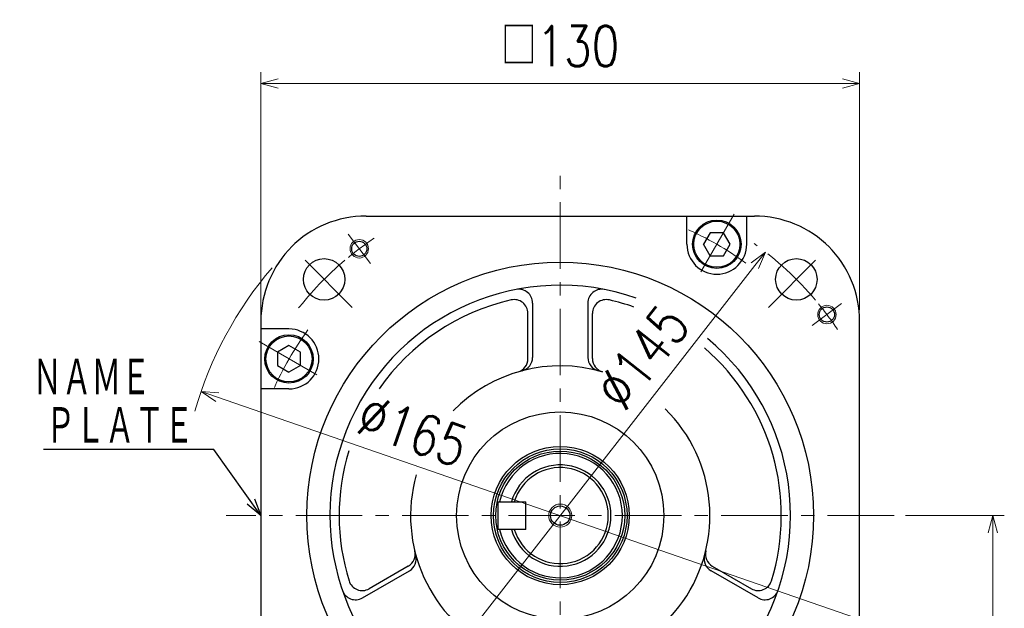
# Model space of a CAD drawing. Header units: millimetres. Extents: x 0 to 1071, y 0 to 742.
# Tile 124 of 126: x 583 to 796, y 467 to 595. Entities that reach past the tile are written whole.
import ezdxf

# ---------------------------------------------------------------- set-up
doc = ezdxf.new("R2010")
doc.units = ezdxf.units.MM
doc.header["$LTSCALE"] = 0.454724
doc.linetypes.add('CENTER', pattern=[50.8, 31.75, -6.35, 6.35, -6.35])
doc.layers.add('NoLayerName_001', color=7, linetype='Continuous')
doc.styles.get("Standard").update_dxf_attribs({"font": 'txt', "bigfont": 'extfont2'})
doc.dimstyles.get("Standard").update_dxf_attribs({"dimtxt": 2.5, "dimasz": 2.5, "dimexe": 1, "dimexo": 1, "dimtad": 1, "dimdec": 3, "dimzin": 0, "dimdsep": 46, "dimtxsty": 'Standard', "dimcen": 2.5, "dimadec": 3, "dimazin": 0, "dimtfac": 0.75, "dimtdec": 3, "dimtmove": 0, "dimatfit": 3, "dimfxl": 1, "dimarcsym": 0})

# ---------------------------------------------------------------- blocks, each defined once
blk = doc.blocks.new('_OPEN30')
at = {"color": 0, "linetype": 'ByBlock', "lineweight": -2}
for p, q in [((-1, 0.267949), (0, 0)), ((0, 0), (-1, -0.267949)), ((0, 0), (-1, 0))]:
    blk.add_line(p, q, dxfattribs=at)
blk = doc.blocks.new('*D120')
at = {"layer": 'Defpoints', "color": 0}
for p in [(772.5, 487.5), (711, 366.6), (793.92, 366.6)]:
    blk.add_point(p, dxfattribs=at)
at = {"layer": 'NoLayerName_001', "color": 0, "linetype": 'Continuous', "lineweight": 13}
for p, q in [((775, 487.5), (796.42, 487.5)), ((793.92, 483.75), (793.92, 370.35)), ((713.5, 366.6), (796.42, 366.6))]:
    blk.add_line(p, q, dxfattribs=at)
at = {"layer": 'NoLayerName_001', "color": 0, "lineweight": 13, "xscale": 3.75, "yscale": 3.75, "zscale": 3.75}
for p, rotation in [((793.92, 487.5), 90), ((793.92, 366.6), 270)]:
    blk.add_blockref('_OPEN30', p, dxfattribs=dict(at, rotation=rotation))
at = {"layer": 'NoLayerName_001', "color": 0, "lineweight": 13, "insert": (786.23, 427.05), "char_height": 8.75, "attachment_point": 5, "rotation": 90}
blk.add_mtext('\\W0.8000;１２１', dxfattribs=at)
blk = doc.blocks.new('*D122')
at = {"layer": 'Defpoints', "color": 0}
for p in [(744.54, 544.7), (744.54, 544.7), (655.46, 430.3)]:
    blk.add_point(p, dxfattribs=at)
at = {"layer": 'NoLayerName_001', "color": 0, "linetype": 'Continuous', "lineweight": 13}
blk.add_line((657.76, 433.26), (742.24, 541.74), dxfattribs=at)
at = {"layer": 'NoLayerName_001', "color": 0, "lineweight": 13, "xscale": 3.75, "yscale": 3.75, "zscale": 3.75}
for p, rotation in [((744.54, 544.7), 52.09221403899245), ((655.46, 430.3), 232.0922140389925)]:
    blk.add_blockref('_OPEN30', p, dxfattribs=dict(at, rotation=rotation))
at = {"layer": 'NoLayerName_001', "color": 0, "lineweight": 13, "insert": (717.82, 521.88), "char_height": 8.75, "attachment_point": 5, "rotation": 52.0922}
blk.add_mtext('\\W0.8000;%%c145', dxfattribs=at)
blk = doc.blocks.new('*D123')
at = {"layer": 'Defpoints', "color": 0}
for p in [(622.02, 514.43), (622.02, 514.43), (777.98, 460.57)]:
    blk.add_point(p, dxfattribs=at)
at = {"layer": 'NoLayerName_001', "color": 0, "linetype": 'Continuous', "lineweight": 13}
blk.add_line((774.44, 461.79), (625.56, 513.21), dxfattribs=at)
at = {"layer": 'NoLayerName_001', "color": 0, "lineweight": 13, "xscale": 3.75, "yscale": 3.75, "zscale": 3.75}
for p, rotation in [((622.02, 514.43), 160.947676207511), ((777.98, 460.57), 340.947676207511)]:
    blk.add_blockref('_OPEN30', p, dxfattribs=dict(at, rotation=rotation))
at = {"layer": 'NoLayerName_001', "color": 0, "lineweight": 13, "insert": (668.01, 505.92), "char_height": 8.75, "attachment_point": 5, "rotation": 340.9477}
blk.add_mtext('\\W0.8000;%%c165', dxfattribs=at)
blk = doc.blocks.new('*D131')
at = {"layer": 'Defpoints', "color": 0}
for p in [(635, 581.25), (765, 529.65), (635, 528)]:
    blk.add_point(p, dxfattribs=at)
at = {"layer": 'NoLayerName_001', "color": 0, "linetype": 'Continuous', "lineweight": 13}
for p, q in [((635, 530.5), (635, 583.75)), ((765, 532.15), (765, 583.75)), ((761.25, 581.25), (638.75, 581.25))]:
    blk.add_line(p, q, dxfattribs=at)
at = {"layer": 'NoLayerName_001', "color": 0, "lineweight": 13, "xscale": 3.75, "yscale": 3.75, "zscale": 3.75, "rotation": 180}
blk.add_blockref('_OPEN30', (635, 581.25), dxfattribs=at)
at = {"layer": 'NoLayerName_001', "color": 0, "lineweight": 13, "xscale": 3.75, "yscale": 3.75, "zscale": 3.75}
blk.add_blockref('_OPEN30', (765, 581.25), dxfattribs=at)
at = {"layer": 'NoLayerName_001', "color": 0, "lineweight": 13, "insert": (700, 589.38), "char_height": 8.75, "attachment_point": 5}
blk.add_mtext('\\W0.8000;□130', dxfattribs=at)

msp = doc.modelspace()

# ---------------------------------------------------------------- linework, layer by layer
at = {"layer": 'NoLayerName_001', "color": 4, "linetype": 'CENTER', "lineweight": 13}
for p, q in [((700, 356.25), (700, 562.5)), ((737.7501, 552.8849), (730.2501, 539.8945)), ((658.7757, 542.2065), (653.9612, 548.5956)), ((654.8056, 532.6944), (642.5805, 544.9195)), ((745.1944, 532.6944), (757.4195, 544.9195)), ((754.7065, 528.7243), (761.0956, 533.5388)), ((634.6151, 525.2501), (647.6055, 517.7501)), ((772.5, 487.5), (627.5, 487.5))]:
    msp.add_line(p, q, dxfattribs=at)
at = {"layer": 'NoLayerName_001', "color": 7, "linetype": 'Continuous', "lineweight": 25}
for p, q in [((657.8544, 552.5), (742.1456, 552.5)), ((727.499, 546.3907), (727.499, 552.501)), ((740.499, 546.3907), (740.499, 552.501)), ((732.5556, 548.8907), (731.1123, 546.3907)), ((735.4424, 548.8907), (732.5556, 548.8907)), ((736.8858, 546.3907), (735.4424, 548.8907)), ((732.5556, 543.8907), (731.1123, 546.3907)), ((735.4424, 543.8907), (736.8858, 546.3907)), ((732.5556, 543.8907), (735.4424, 543.8907)), ((694, 533.6303), (694, 521.8402)), ((706, 533.6303), (706, 521.8402)), ((693, 521.5624), (693, 531.3748)), ((707, 521.5624), (707, 531.3748)), ((635, 529.6456), (635, 445.3544)), ((765, 445.3544), (765, 529.6456)), ((641.1093, 527.999), (634.999, 527.999)), ((641.1093, 524.3858), (638.6093, 522.9424)), ((643.6093, 522.9424), (641.1093, 524.3858)), ((638.6093, 522.9424), (638.6093, 520.0556)), ((643.6093, 520.0556), (643.6093, 522.9424)), ((638.6093, 520.0556), (641.1093, 518.6123)), ((643.6093, 520.0556), (641.1093, 518.6123)), ((641.1093, 514.999), (634.999, 514.999)), ((686.5, 490.5), (692.5, 490.5)), ((686.5, 484.5), (686.5, 490.5)), ((686.5, 490.5), (692.5, 490.5)), ((686.5, 484.5), (686.5, 490.5)), ((692.5, 484.5), (692.5, 490.5)), ((692.5, 484.5), (692.5, 490.5)), ((692.5, 484.5), (686.5, 484.5)), ((692.5, 484.5), (686.5, 484.5)), ((657.05, 469.631), (667.2605, 475.526)), ((667.0011, 476.531), (658.5033, 471.6248)), ((742.95, 469.631), (732.7395, 475.526)), ((732.9989, 476.531), (741.4967, 471.6248))]:
    msp.add_line(p, q, dxfattribs=at)
for centre, radius in [((733.999, 546.3907), 5.25), ((733.999, 546.3907), 5), ((656.3684, 545.4011), 1.65), ((648.7348, 538.7652), 4.5), ((751.2653, 538.7652), 4.5), ((700, 487.5), 55), ((757.9011, 531.1316), 1.65), ((641.1093, 521.499), 5.25), ((641.1093, 521.499), 5), ((700, 487.5), 22.5), ((700, 487.5), 15), ((700, 487.5), 14.5), ((700, 487.5), 14), ((700, 487.5), 2.1), ((700, 487.5), 2.1)]:
    msp.add_circle(centre, radius, dxfattribs=at)
at = {"layer": 'NoLayerName_001', "color": 4, "linetype": 'Continuous', "lineweight": 13}
for centre in [(656.3684, 545.4011), (757.9011, 531.1316)]:
    msp.add_circle(centre, 2, dxfattribs=at)
at = {"layer": 'NoLayerName_001', "color": 2, "linetype": 'Continuous', "lineweight": 13}
msp.add_circle((700, 487.5), 2.5, dxfattribs=at)
msp.add_circle((700, 487.5), 2.5, dxfattribs=at)
at = {"layer": 'NoLayerName_001', "color": 7, "linetype": 'Continuous', "lineweight": 25}
for centre, radius, start, end in [((657.8544, 529.5), 23, 90, 135.099128), ((742.1456, 529.5), 23, 44.900872, 90), ((658, 529.6456), 23, 134.900872, 180), ((733.999, 546.3907), 6.5, 180, 0), ((742, 529.6456), 23, 0, 45.099128), ((700, 487.5), 50, 70.724175, 50.249087), ((691, 533.6303), 3, 0, 101.039714), ((709, 533.6303), 3, 78.960286, 180), ((700, 487.5), 48, 102.839588, 144.99359), ((690, 531.3748), 3, 0, 102.839588), ((710, 531.3748), 3, 77.160412, 180), ((700, 487.5), 48, 70.576808, 77.160412), ((641.1093, 521.499), 6.5, 270, 90), ((700, 487.5), 48, 342.839588, 49.298125), ((691, 521.8402), 3, 284.685973, 0), ((709, 521.8402), 3, 180, 255.314027), ((700, 487.5), 32.5, 73.638896, 135.662524), ((690, 521.5624), 3, 286.361104, 0), ((710, 521.5624), 3, 180, 253.638896), ((700, 487.5), 32.5, 164.201967, 45.466526), ((700, 487.5), 48, 163.008893, 197.160412), ((700, 487.5), 13.5, 192.839588, 167.160412), ((700, 487.5), 11, 195.82662, 164.17338), ((700, 487.5), 10.4225, 196.728613, 163.271387), ((665.5011, 479.129), 3, 300, 13.638896), ((665.7605, 478.1241), 3, 300, 15.314027), ((734.2395, 478.1241), 3, 164.685973, 240), ((734.4989, 479.129), 3, 166.361104, 240), ((657.0033, 474.2228), 3, 197.160412, 300), ((742.9967, 474.2228), 3, 240, 342.839588), ((655.55, 472.2291), 3, 198.960286, 300), ((744.45, 472.2291), 3, 240, 341.039714)]:
    msp.add_arc(centre, radius, start, end, dxfattribs=at)
at = {"layer": 'NoLayerName_001', "color": 4, "linetype": 'CENTER', "lineweight": 13}
for centre, radius, start, end in [((700.0001, 487.5), 68, 53.677402, 66.322592), ((700, 487.5), 72.5, 123.838452, 129.371029), ((700, 487.5), 72.5, 40.161548, 54.494298), ((700, 487.5), 72.5, 130.161548, 142.046801), ((700, 487.5), 72.5, 33.838452, 39.371029), ((700, 487.5001), 68, 143.677402, 156.322592)]:
    msp.add_arc(centre, radius, start, end, dxfattribs=at)
at = {"layer": 'NoLayerName_001', "color": 4, "linetype": 'Continuous', "lineweight": 13}
msp.add_arc((700, 487.5), 82.5, 139.3041, 164.070636, dxfattribs=at)

# ---------------------------------------------------------------- texts
at = {"layer": 'NoLayerName_001', "color": 3, "lineweight": 13, "insert": (585.4167, 513), "char_height": 8.75, "attachment_point": 7}
msp.add_mtext('\\A1;\\W0.6667;ＮＡＭＥ', dxfattribs=at)
at = {"layer": 'NoLayerName_001', "color": 3, "linetype": 'Continuous', "lineweight": 13, "insert": (620.4167, 502.5), "char_height": 8.75, "attachment_point": 9, "line_spacing_factor": 0.771429}
msp.add_mtext('\\A1;\\W0.6667;ＰＬＡＴＥ', dxfattribs=at)

# ---------------------------------------------------------------- dimensions: what is measured, and where the dimension line sits
at = {"layer": 'NoLayerName_001', "color": 3, "linetype": 'Continuous', "lineweight": 13}
for base, p1, p2, angle, text, override, picture, middle, dimtype in [((635, 581.25), (765, 529.6456), (635, 527.999), 180, '\\W0.8000;<>', {"dimtxt": 8.75, "dimasz": 3.75, "dimexe": 2.5, "dimexo": 2.5, "dimgap": 2.5, "dimzin": 8, "dimpost": '□<>', "dimblk": 'OPEN30', "dimclrd": 0, "dimclre": 0, "dimclrt": 0, "dimtp": 0, "dimtm": 0, "dimlwd": 13, "dimlwe": 13}, '*D131', (700, 581.25), 160), ((744.5435, 544.7025), (655.4565, 430.2975, 430.2975), (744.5435, 544.7025), 52.092214, '\\W0.8000;<>', {"dimtxt": 8.75, "dimasz": 3.75, "dimexe": 2.5, "dimexo": 2.5, "dimgap": 2.5, "dimzin": 8, "dimpost": '%%c<>', "dimblk": 'OPEN30', "dimse1": 1, "dimse2": 1, "dimclrd": 0, "dimclre": 0, "dimclrt": 0, "dimtp": 0, "dimtm": 0, "dimlwd": 13, "dimlwe": 13}, '*D122', (723.3897, 517.537), 161), ((622.0193, 514.4306), (777.9807, 460.5694, 460.5694), (622.0193, 514.4306), 160.947676, '\\W0.8000;<>', {"dimtxt": 8.75, "dimasz": 3.75, "dimexe": 2.5, "dimexo": 2.5, "dimgap": 2.5, "dimzin": 8, "dimpost": '%%c<>', "dimblk": 'OPEN30', "dimse1": 1, "dimse2": 1, "dimclrd": 0, "dimclre": 0, "dimclrt": 0, "dimtp": 0, "dimtm": 0, "dimlwd": 13, "dimlwe": 13}, '*D123', (665.7377, 499.3325), 161), ((793.917, 366.6), (772.5, 487.5), (711, 366.6), 270, '\\W0.8000;１２１', {"dimtxt": 8.75, "dimasz": 3.75, "dimexe": 2.5, "dimexo": 2.5, "dimgap": 2.5, "dimzin": 8, "dimblk": 'OPEN30', "dimclrd": 0, "dimclre": 0, "dimclrt": 0, "dimtp": 0, "dimtm": 0, "dimlwd": 13, "dimlwe": 13}, '*D120', (793.917, 427.05), 160)]:
    dim = msp.add_linear_dim(base=base, p1=p1, p2=p2, angle=angle, text=text, dimstyle='Standard', override=override, dxfattribs=at)
    dim.commit()
    dim.dimension.update_dxf_attribs({"geometry": picture, "text_midpoint": middle, "dimtype": dimtype})

# ---------------------------------------------------------------- leaders
at = {"layer": 'NoLayerName_001', "color": 3, "linetype": 'Continuous', "lineweight": 13, "annotation_type": 0, "has_hookline": 1, "hookline_direction": 1, "text_width": 32.645}
msp.add_leader([(635, 487.5), (624.7917, 501.875), (621.0417, 501.875)], dimstyle='Standard', override={"dimtxt": 8.75, "dimasz": 3.75, "dimldrblk": 'OPEN30'}, dxfattribs=at)

doc.saveas('drawing.dxf')
